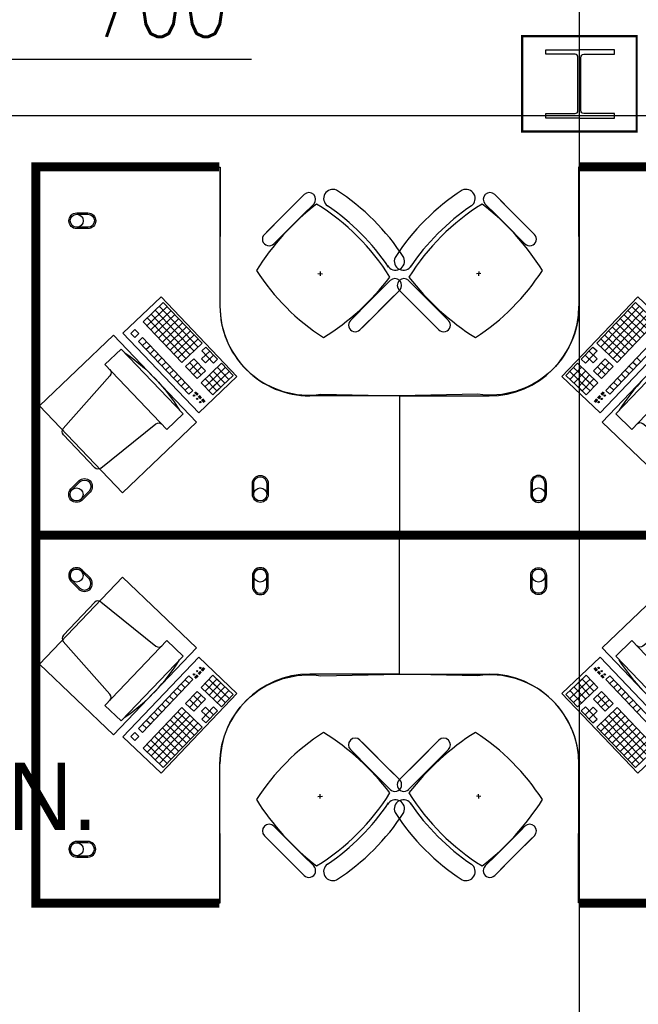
# Model space of a CAD drawing. Header units: millimetres. Extents: x -312551 to 250764, y -35891 to 59426.
# Tile 112 of 256: x -107305 to -104547, y 32251 to 36638. Entities that reach past the tile are written whole.
import ezdxf

# ---------------------------------------------------------------- set-up
doc = ezdxf.new("R2010")
doc.units = ezdxf.units.MM
doc.header["$LTSCALE"] = 2.5
for name, color, linetype in [('FO-00 - FURN$0$FURNITURE', 22, 'Continuous'), ('FO-00 - FURN$0$SP-01$0$FIT-OUT$0$FURNITURE', 22, 'Continuous'), ('NF ARCH', 4, 'Continuous'), ('NF-AS BUILT', 7, 'Continuous'), ('NF-GRIDS', 252, 'Continuous'), ('NF-SPAN', 150, 'Continuous'), ('NF-Steel columns', 6, 'Continuous'), ('NF-TEXT', 1, 'Continuous')]:
    doc.layers.add(name, color=color, linetype=linetype)
doc.styles.add('ROMANS', font='romans.shx', dxfattribs={"width": 0.8})
doc.dimstyles.new('100NFDIM', dxfattribs={"dimscale": 100, "dimtxt": 3, "dimasz": 3, "dimexe": 1, "dimexo": 1, "dimgap": 1, "dimtad": 1, "dimdec": 0, "dimdsep": 46, "dimtxsty": 'ROMANS', "dimcen": 3, "dimclrd": 4, "dimclre": 4, "dimclrt": 1, "dimaunit": 1, "dimadec": 0, "dimazin": 0, "dimtfac": 1, "dimtdec": 0, "dimtmove": 0, "dimatfit": 3, "dimfxl": 0, "dimtolj": 1, "dimarcsym": 0})

# ---------------------------------------------------------------- blocks, each defined once
blk = doc.blocks.new('305')
at = {"layer": 'NF-Steel columns', "color": 2, "linetype": 'Continuous'}
for points in [[(0, -152.5), (-156, -152.5), (-156, -132), (-19.2, -132, 0.414214), (-6.5, -119.3), (-6.5, 119.3, 0.414214), (-19.2, 132), (-156, 132), (-156, 152.5), (0, 152.5)], [(0, -152.5), (149, -152.5), (149, -132), (19.2, -132, -0.414214), (6.5, -119.3), (6.5, 119.3, -0.414214), (19.2, 132), (149, 132), (149, 152.5), (0, 152.5)]]:
    blk.add_lwpolyline(points, format="xyb", dxfattribs=at)
blk = doc.blocks.new('FO-00 - FURN$0$SP-01$0$FIT-OUT$0$PC')
at = {"layer": 'FO-00 - FURN$0$SP-01$0$FIT-OUT$0$FURNITURE', "linetype": 'Continuous'}
for p, q in [((241.8, -93.1), (98, -236.8)), ((268.8, -92), (509.4, -294.6)), ((96.9, -263.9), (299.5, -504.5))]:
    blk.add_line(p, q, dxfattribs=at)
blk.add_lwpolyline([(276, -553.9), (346.7, -624.6), (629.5, -341.8), (558.8, -271)], close=True, dxfattribs=at)
for centre, radius, start, end in [((255.9, -107.2), 20, 49.8991, 135), ((112.2, -251), 20, 135, 220.1009), ((522.3, -279.3), 20, 229.8991, 315), ((-109.9, 114.8), 864, 303.1779, 326.8221), ((284.2, -517.4), 20, 315, 40.1009)]:
    blk.add_arc(centre, radius, start, end, dxfattribs=at)
blk = doc.blocks.new('DESK-6')
at = {"layer": 'FO-00 - FURN$0$FURNITURE', "extrusion": (-6.58823e-06, 1.6454e-07, 1)}
blk.add_line((101306.4, 36352.5, 0), (101876.4, 36352.4, 0), dxfattribs=at)
at = {"layer": 'FO-00 - FURN$0$FURNITURE'}
for p, q in [((101875.3, 36333.4, 0), (101875.3, 35733.4, 0)), ((103475.3, 36333.4, 0), (103475.3, 35733.4, 0)), ((102083.2, 36062.8, 0), (102224.7, 36204.2, 0)), ((102250.7, 36230.2, 0), (102162.1, 36141.6, 0)), ((103099.9, 36230.2, 0), (103188.5, 36141.6, 0)), ((103267.3, 36062.8, 0), (103125.9, 36204.2, 0)), ((102125.7, 36020.3, 0), (102267.1, 36161.8, 0)), ((102293.1, 36187.8, 0), (102204.5, 36099.2, 0)), ((102354.7, 36179.9, 0), (102354.6, 36179.7, 0)), ((102995.9, 36179.9, 0), (102996, 36179.7, 0)), ((103057.4, 36187.8, 0), (103146, 36099.2, 0)), ((103224.9, 36020.3, 0), (103083.5, 36161.8, 0)), ((102073.5, 36053, 0), (102162.1, 36141.6, 0)), ((103277.1, 36053, 0), (103188.5, 36141.6, 0)), ((102115.9, 36010.6, 0), (102204.5, 36099.2, 0)), ((103234.6, 36010.6, 0), (103146, 36099.2, 0)), ((102321.6, 35887.8, 0), (102322.6, 35867.9, 0)), ((103028.9, 35887.8, 0), (103027.9, 35867.9, 0)), ((102312.2, 35878.4, 0), (102332.1, 35877.4, 0)), ((102634.1, 35846.9, 0), (102545.5, 35758.3, 0)), ((102716.5, 35846.9, 0), (102805.1, 35758.3, 0)), ((103038.4, 35878.4, 0), (103018.4, 35877.4, 0)), ((102676.5, 35804.4, 0), (102587.9, 35715.8, 0)), ((102674.1, 35804.4, 0), (102762.7, 35715.8, 0)), ((101612.9, 35774.7, 0), (101442.9, 35612.5, 0)), ((101612.9, 35774.7, 0), (101442.9, 35612.5, 0)), ((101612.9, 35774.7, 0), (101442.9, 35612.5, 0)), ((101951.2, 35420.2, 0), (101612.9, 35774.7, 0)), ((102456.9, 35669.7, 0), (102545.5, 35758.3, 0)), ((102509, 35637, 0), (102650.5, 35778.4, 0)), ((102841.5, 35637, 0), (102700.1, 35778.4, 0)), ((102893.7, 35669.7, 0), (102805.1, 35758.3, 0)), ((103399.4, 35420.2, 0), (103737.7, 35774.7, 0)), ((103737.7, 35774.7, 0), (103907.7, 35612.5, 0)), ((103737.7, 35774.7, 0), (103907.7, 35612.5, 0)), ((103737.7, 35774.7, 0), (103907.7, 35612.5, 0)), ((101622.9, 35749.7, 0), (101532.5, 35663.4, 0)), ((101622.9, 35749.7, 0), (101532.5, 35663.4, 0)), ((101622.9, 35749.7, 0), (101532.5, 35663.4, 0)), ((101640.2, 35731.6, 0), (101549.7, 35645.3, 0)), ((101657.4, 35713.5, 0), (101567, 35627.2, 0)), ((101586.7, 35715.2, 0), (101759.3, 35534.3, 0)), ((101604.8, 35732.4, 0), (101777.4, 35551.6, 0)), ((101622.9, 35749.7, 0), (101795.5, 35568.8, 0)), ((102499.3, 35627.2, 0), (102587.9, 35715.8, 0)), ((102851.3, 35627.2, 0), (102762.7, 35715.8, 0)), ((103727.7, 35749.7, 0), (103555.1, 35568.8, 0)), ((103745.8, 35732.4, 0), (103573.2, 35551.6, 0)), ((103763.8, 35715.2, 0), (103591.3, 35534.3, 0)), ((103693.2, 35713.5, 0), (103783.6, 35627.2, 0)), ((103710.4, 35731.6, 0), (103800.8, 35645.3, 0)), ((103727.7, 35749.7, 0), (103818.1, 35663.4, 0)), ((103727.7, 35749.7, 0), (103818.1, 35663.4, 0)), ((103727.7, 35749.7, 0), (103818.1, 35663.4, 0)), ((101550.6, 35680.7, 0), (101723.1, 35499.8, 0)), ((101568.6, 35697.9, 0), (101741.2, 35517.1, 0)), ((101674.7, 35695.4, 0), (101584.2, 35609.2, 0)), ((101691.9, 35677.4, 0), (101601.5, 35591.1, 0)), ((103781.9, 35697.9, 0), (103609.3, 35517.1, 0)), ((103800, 35680.7, 0), (103627.4, 35499.8, 0)), ((103658.6, 35677.4, 0), (103749.1, 35591.1, 0)), ((103675.9, 35695.4, 0), (103766.3, 35609.2, 0)), ((101496.3, 35628.9, 0), (101478.2, 35611.6, 0)), ((101496.3, 35628.9, 0), (101478.2, 35611.6, 0)), ((101496.3, 35628.9, 0), (101478.2, 35611.6, 0)), ((101496.3, 35628.9, 0), (101513.6, 35610.8, 0)), ((101532.5, 35663.4, 0), (101705.1, 35482.5, 0)), ((101709.2, 35659.3, 0), (101618.8, 35573, 0)), ((101726.5, 35641.2, 0), (101636, 35554.9, 0)), ((101743.7, 35623.1, 0), (101653.3, 35536.8, 0)), ((103606.9, 35623.1, 0), (103697.3, 35536.8, 0)), ((103624.1, 35641.2, 0), (103714.6, 35554.9, 0)), ((103641.4, 35659.3, 0), (103731.8, 35573, 0)), ((103818.1, 35663.4, 0), (103645.5, 35482.5, 0)), ((101442.9, 35612.5, 0), (101781.1, 35258, 0)), ((101478.2, 35611.6, 0), (101495.5, 35593.5, 0)), ((101513.6, 35610.8, 0), (101495.5, 35593.5, 0)), ((101530.8, 35592.7, 0), (101512.7, 35575.5, 0)), ((101530.8, 35592.7, 0), (101755.2, 35357.6, 0)), ((101761, 35605, 0), (101670.5, 35518.7, 0)), ((101778.2, 35586.9, 0), (101687.8, 35500.6, 0)), ((103907.7, 35612.5, 0), (103569.4, 35258, 0)), ((103572.3, 35586.9, 0), (103662.8, 35500.6, 0)), ((103589.6, 35605, 0), (103680, 35518.7, 0)), ((103819.8, 35592.7, 0), (103595.4, 35357.6, 0)), ((101512.7, 35575.5, 0), (101737.1, 35340.3, 0)), ((101548.1, 35574.6, 0), (101530, 35557.4, 0)), ((101565.3, 35556.5, 0), (101547.2, 35539.3, 0)), ((101582.6, 35538.5, 0), (101564.5, 35521.2, 0)), ((101795.5, 35568.8, 0), (101705.1, 35482.5, 0)), ((101812.8, 35550.8, 0), (101794.7, 35533.5, 0)), ((101794.7, 35533.5, 0), (101846.4, 35479.2, 0)), ((101812.8, 35550.8, 0), (101864.5, 35496.5, 0)), ((103537.8, 35550.8, 0), (103486, 35496.5, 0)), ((103555.9, 35533.5, 0), (103504.1, 35479.2, 0)), ((103537.8, 35550.8, 0), (103555.9, 35533.5, 0)), ((103555.1, 35568.8, 0), (103645.5, 35482.5, 0)), ((103837.8, 35575.5, 0), (103613.5, 35340.3, 0)), ((101599.9, 35520.4, 0), (101581.8, 35503.1, 0)), ((101617.1, 35502.3, 0), (101599, 35485, 0)), ((101758.5, 35499, 0), (101722.3, 35464.5, 0)), ((101758.5, 35499, 0), (101810.3, 35444.7, 0)), ((101830, 35532.7, 0), (101793.8, 35498.2, 0)), ((101793.8, 35498.2, 0), (101811.1, 35480.1, 0)), ((101847.3, 35514.6, 0), (101811.1, 35480.1, 0)), ((101864.5, 35496.5, 0), (101846.4, 35479.2, 0)), ((103486, 35496.5, 0), (103504.1, 35479.2, 0)), ((103503.3, 35514.6, 0), (103539.5, 35480.1, 0)), ((103520.6, 35532.7, 0), (103556.7, 35498.2, 0)), ((103556.7, 35498.2, 0), (103539.5, 35480.1, 0)), ((103592.1, 35499, 0), (103540.3, 35444.7, 0)), ((103592.1, 35499, 0), (103628.3, 35464.5, 0)), ((103733.5, 35502.3, 0), (103751.6, 35485, 0)), ((101634.4, 35484.2, 0), (101616.3, 35466.9, 0)), ((101651.6, 35466.1, 0), (101633.5, 35448.9, 0)), ((101668.9, 35448, 0), (101650.8, 35430.8, 0)), ((101722.3, 35464.5, 0), (101774.1, 35410.2, 0)), ((101775.8, 35480.9, 0), (101739.6, 35446.4, 0)), ((101740.4, 35481.7, 0), (101792.2, 35427.5, 0)), ((101793, 35462.8, 0), (101756.8, 35428.3, 0)), ((101881.8, 35478.4, 0), (101791.4, 35392.1, 0)), ((101899, 35460.3, 0), (101826.7, 35391.3, 0)), ((101863.7, 35461.2, 0), (101915.5, 35406.9, 0)), ((101881.8, 35478.4, 0), (101933.6, 35424.2, 0)), ((103468.8, 35478.4, 0), (103417, 35424.2, 0)), ((103486.9, 35461.2, 0), (103435.1, 35406.9, 0)), ((103451.5, 35460.3, 0), (103523.9, 35391.3, 0)), ((103468.8, 35478.4, 0), (103559.2, 35392.1, 0)), ((103557.6, 35462.8, 0), (103593.7, 35428.3, 0)), ((103610.2, 35481.7, 0), (103558.4, 35427.5, 0)), ((103574.8, 35480.9, 0), (103611, 35446.4, 0)), ((103628.3, 35464.5, 0), (103576.5, 35410.2, 0)), ((103681.7, 35448, 0), (103699.8, 35430.8, 0)), ((103698.9, 35466.1, 0), (103717, 35448.9, 0)), ((103716.2, 35484.2, 0), (103734.3, 35466.9, 0)), ((101686.1, 35429.9, 0), (101668.1, 35412.7, 0)), ((101703.4, 35411.9, 0), (101685.3, 35394.6, 0)), ((101810.3, 35444.7, 0), (101774.1, 35410.2, 0)), ((101781.1, 35258, 0), (101951.2, 35420.2, 0)), ((101844.8, 35408.5, 0), (101808.6, 35374, 0)), ((101809.4, 35409.4, 0), (101861.2, 35355.1, 0)), ((101809.4, 35409.4, 0), (101861.2, 35355.1, 0)), ((101827.5, 35426.6, 0), (101879.3, 35372.4, 0)), ((101827.5, 35426.6, 0), (101879.3, 35372.4, 0)), ((101916.3, 35442.2, 0), (101844, 35373.2, 0)), ((101845.6, 35443.9, 0), (101897.4, 35389.6, 0)), ((101933.6, 35424.2, 0), (101861.2, 35355.1, 0)), ((103569.4, 35258, 0), (103399.4, 35420.2, 0)), ((103417, 35424.2, 0), (103489.4, 35355.1, 0)), ((103434.3, 35442.2, 0), (103506.6, 35373.2, 0)), ((103505, 35443.9, 0), (103453.2, 35389.6, 0)), ((103523, 35426.6, 0), (103471.3, 35372.4, 0)), ((103523, 35426.6, 0), (103471.3, 35372.4, 0)), ((103541.1, 35409.4, 0), (103489.4, 35355.1, 0)), ((103541.1, 35409.4, 0), (103489.4, 35355.1, 0)), ((103505.8, 35408.5, 0), (103542, 35374, 0)), ((103540.3, 35444.7, 0), (103576.5, 35410.2, 0)), ((103647.2, 35411.9, 0), (103665.3, 35394.6, 0)), ((103664.4, 35429.9, 0), (103682.5, 35412.7, 0)), ((101720.7, 35393.8, 0), (101702.6, 35376.5, 0)), ((101737.9, 35375.7, 0), (101719.8, 35358.4, 0)), ((101791.4, 35392.1, 0), (101843.1, 35337.9, 0)), ((101862, 35390.5, 0), (101825.9, 35355.9, 0)), ((101879.3, 35372.4, 0), (101843.1, 35337.9, 0)), ((103471.3, 35372.4, 0), (103507.4, 35337.9, 0)), ((103488.5, 35390.5, 0), (103524.7, 35355.9, 0)), ((103559.2, 35392.1, 0), (103507.4, 35337.9, 0)), ((103612.7, 35375.7, 0), (103630.7, 35358.4, 0)), ((103629.9, 35393.8, 0), (103648, 35376.5, 0)), ((101755.2, 35357.6, 0), (101737.1, 35340.3, 0)), ((101762.5, 35347.8, 0), (101773.5, 35336.2, 0)), ((101763.9, 35349.1, 0), (101774.9, 35337.6, 0)), ((101765.4, 35350.5, 0), (101776.4, 35339, 0)), ((101766.8, 35351.9, 0), (101777.8, 35340.4, 0)), ((101778.5, 35330.7, 0), (101788.1, 35320.6, 0)), ((101779.9, 35332.1, 0), (101789.5, 35322, 0)), ((101781.4, 35333.4, 0), (101791, 35323.4, 0)), ((101782.8, 35334.8, 0), (101792.4, 35324.8, 0)), ((101793.1, 35315.4, 0), (101803.5, 35304.4, 0)), ((101794.5, 35316.8, 0), (101805, 35305.8, 0)), ((101796, 35318.1, 0), (101806.4, 35307.2, 0)), ((101797.4, 35319.5, 0), (101807.9, 35308.6, 0)), ((102675.3, 35333.4, 0), (102275.3, 35333.4, 0)), ((102675.3, 35333.4, 0), (103075.3, 35333.4, 0)), ((103553.2, 35319.5, 0), (103542.7, 35308.6, 0)), ((103554.6, 35318.1, 0), (103544.2, 35307.2, 0)), ((103556.1, 35316.8, 0), (103545.6, 35305.8, 0)), ((103557.5, 35315.4, 0), (103547, 35304.4, 0)), ((103567.8, 35334.8, 0), (103558.2, 35324.8, 0)), ((103569.2, 35333.4, 0), (103559.6, 35323.4, 0)), ((103570.7, 35332.1, 0), (103561.1, 35322, 0)), ((103572.1, 35330.7, 0), (103562.5, 35320.6, 0)), ((103583.7, 35351.9, 0), (103572.7, 35340.4, 0)), ((103585.2, 35350.5, 0), (103574.2, 35339, 0)), ((103586.6, 35349.1, 0), (103575.6, 35337.6, 0)), ((103588.1, 35347.8, 0), (103577.1, 35336.2, 0)), ((103595.4, 35357.6, 0), (103613.5, 35340.3, 0)), ((101442.9, 33814.4, 0), (101781.1, 34168.9, 0)), ((101781.1, 34168.9, 0), (101951.2, 34006.6, 0)), ((103569.4, 34168.9, 0), (103399.4, 34006.6, 0)), ((103907.7, 33814.4, 0), (103569.4, 34168.9, 0)), ((101512.7, 33851.4, 0), (101737.1, 34086.5, 0)), ((101755.2, 34069.2, 0), (101737.1, 34086.5, 0)), ((101762.5, 34079.1, 0), (101773.5, 34090.6, 0)), ((101763.9, 34077.7, 0), (101774.9, 34089.2, 0)), ((101765.4, 34076.3, 0), (101776.4, 34087.9, 0)), ((101766.8, 34074.9, 0), (101777.8, 34086.5, 0)), ((101778.5, 34096.2, 0), (101788.1, 34106.2, 0)), ((101779.9, 34094.8, 0), (101789.5, 34104.8, 0)), ((101781.4, 34093.4, 0), (101791, 34103.5, 0)), ((101782.8, 34092, 0), (101792.4, 34102.1, 0)), ((101791.4, 34034.7, 0), (101843.1, 34089, 0)), ((101793.1, 34111.5, 0), (101803.5, 34122.4, 0)), ((101794.5, 34110.1, 0), (101805, 34121, 0)), ((101796, 34108.7, 0), (101806.4, 34119.7, 0)), ((101797.4, 34107.3, 0), (101807.9, 34118.3, 0)), ((101879.3, 34054.5, 0), (101843.1, 34089, 0)), ((102675.3, 34093.4, 0), (102275.3, 34093.4, 0)), ((102675.3, 34093.4, 0), (103075.3, 34093.4, 0)), ((103471.3, 34054.5, 0), (103507.4, 34089, 0)), ((103559.2, 34034.7, 0), (103507.4, 34089, 0)), ((103553.2, 34107.3, 0), (103542.7, 34118.3, 0)), ((103554.6, 34108.7, 0), (103544.2, 34119.7, 0)), ((103556.1, 34110.1, 0), (103545.6, 34121, 0)), ((103557.5, 34111.5, 0), (103547, 34122.4, 0)), ((103567.8, 34092, 0), (103558.2, 34102.1, 0)), ((103569.2, 34093.4, 0), (103559.6, 34103.5, 0)), ((103570.7, 34094.8, 0), (103561.1, 34104.8, 0)), ((103572.1, 34096.2, 0), (103562.5, 34106.2, 0)), ((103583.7, 34074.9, 0), (103572.7, 34086.5, 0)), ((103585.2, 34076.3, 0), (103574.2, 34087.9, 0)), ((103586.6, 34077.7, 0), (103575.6, 34089.2, 0)), ((103588.1, 34079.1, 0), (103577.1, 34090.6, 0)), ((103595.4, 34069.2, 0), (103613.5, 34086.5, 0)), ((103837.8, 33851.4, 0), (103613.5, 34086.5, 0)), ((101530.8, 33834.1, 0), (101755.2, 34069.2, 0)), ((101720.7, 34033.1, 0), (101702.6, 34050.3, 0)), ((101737.9, 34051.2, 0), (101719.8, 34068.4, 0)), ((101844.8, 34018.3, 0), (101808.6, 34052.8, 0)), ((101809.4, 34017.5, 0), (101861.2, 34071.7, 0)), ((101809.4, 34017.5, 0), (101861.2, 34071.7, 0)), ((101862, 34036.4, 0), (101825.9, 34070.9, 0)), ((101827.5, 34000.2, 0), (101879.3, 34054.5, 0)), ((101827.5, 34000.2, 0), (101879.3, 34054.5, 0)), ((101916.3, 33984.6, 0), (101844, 34053.6, 0)), ((101933.6, 34002.7, 0), (101861.2, 34071.7, 0)), ((103417, 34002.7, 0), (103489.4, 34071.7, 0)), ((103434.3, 33984.6, 0), (103506.6, 34053.6, 0)), ((103523, 34000.2, 0), (103471.3, 34054.5, 0)), ((103523, 34000.2, 0), (103471.3, 34054.5, 0)), ((103488.5, 34036.4, 0), (103524.7, 34070.9, 0)), ((103541.1, 34017.5, 0), (103489.4, 34071.7, 0)), ((103541.1, 34017.5, 0), (103489.4, 34071.7, 0)), ((103505.8, 34018.3, 0), (103542, 34052.8, 0)), ((103819.8, 33834.1, 0), (103595.4, 34069.2, 0)), ((103612.7, 34051.2, 0), (103630.7, 34068.4, 0)), ((103629.9, 34033.1, 0), (103648, 34050.3, 0)), ((101951.2, 34006.6, 0), (101612.9, 33652.1, 0)), ((101686.1, 33996.9, 0), (101668.1, 34014.2, 0)), ((101703.4, 34015, 0), (101685.3, 34032.2, 0)), ((101722.3, 33962.4, 0), (101774.1, 34016.6, 0)), ((101740.4, 33945.1, 0), (101792.2, 33999.4, 0)), ((101793, 33964, 0), (101756.8, 33998.6, 0)), ((101810.3, 33982.1, 0), (101774.1, 34016.6, 0)), ((101881.8, 33948.4, 0), (101791.4, 34034.7, 0)), ((101899, 33966.5, 0), (101826.7, 34035.6, 0)), ((101845.6, 33983, 0), (101897.4, 34037.2, 0)), ((101863.7, 33965.7, 0), (101915.5, 34020, 0)), ((101881.8, 33948.4, 0), (101933.6, 34002.7, 0)), ((103399.4, 34006.6, 0), (103737.7, 33652.1, 0)), ((103468.8, 33948.4, 0), (103417, 34002.7, 0)), ((103486.9, 33965.7, 0), (103435.1, 34020, 0)), ((103451.5, 33966.5, 0), (103523.9, 34035.6, 0)), ((103505, 33983, 0), (103453.2, 34037.2, 0)), ((103468.8, 33948.4, 0), (103559.2, 34034.7, 0)), ((103540.3, 33982.1, 0), (103576.5, 34016.6, 0)), ((103557.6, 33964, 0), (103593.7, 33998.6, 0)), ((103610.2, 33945.1, 0), (103558.4, 33999.4, 0)), ((103628.3, 33962.4, 0), (103576.5, 34016.6, 0)), ((103647.2, 34015, 0), (103665.3, 34032.2, 0)), ((103664.4, 33996.9, 0), (103682.5, 34014.2, 0)), ((101634.4, 33942.6, 0), (101616.3, 33959.9, 0)), ((101651.6, 33960.7, 0), (101633.5, 33978, 0)), ((101668.9, 33978.8, 0), (101650.8, 33996.1, 0)), ((101758.5, 33927.9, 0), (101722.3, 33962.4, 0)), ((101775.8, 33946, 0), (101739.6, 33980.5, 0)), ((101758.5, 33927.9, 0), (101810.3, 33982.1, 0)), ((103592.1, 33927.9, 0), (103540.3, 33982.1, 0)), ((103574.8, 33946, 0), (103611, 33980.5, 0)), ((103592.1, 33927.9, 0), (103628.3, 33962.4, 0)), ((103681.7, 33978.8, 0), (103699.8, 33996.1, 0)), ((103698.9, 33960.7, 0), (103717, 33978, 0)), ((103716.2, 33942.6, 0), (103734.3, 33959.9, 0)), ((101532.5, 33763.4, 0), (101705.1, 33944.3, 0)), ((101550.6, 33746.2, 0), (101723.1, 33927, 0)), ((101599.9, 33906.5, 0), (101581.8, 33923.7, 0)), ((101617.1, 33924.6, 0), (101599, 33941.8, 0)), ((101778.2, 33839.9, 0), (101687.8, 33926.2, 0)), ((101795.5, 33858, 0), (101705.1, 33944.3, 0)), ((101793.8, 33928.7, 0), (101811.1, 33946.8, 0)), ((101830, 33894.2, 0), (101793.8, 33928.7, 0)), ((101794.7, 33893.3, 0), (101846.4, 33947.6, 0)), ((101847.3, 33912.3, 0), (101811.1, 33946.8, 0)), ((101812.8, 33876.1, 0), (101864.5, 33930.3, 0)), ((101864.5, 33930.3, 0), (101846.4, 33947.6, 0)), ((103486, 33930.3, 0), (103504.1, 33947.6, 0)), ((103537.8, 33876.1, 0), (103486, 33930.3, 0)), ((103503.3, 33912.3, 0), (103539.5, 33946.8, 0)), ((103555.9, 33893.3, 0), (103504.1, 33947.6, 0)), ((103520.6, 33894.2, 0), (103556.7, 33928.7, 0)), ((103556.7, 33928.7, 0), (103539.5, 33946.8, 0)), ((103555.1, 33858, 0), (103645.5, 33944.3, 0)), ((103572.3, 33839.9, 0), (103662.8, 33926.2, 0)), ((103800, 33746.2, 0), (103627.4, 33927, 0)), ((103818.1, 33763.4, 0), (103645.5, 33944.3, 0)), ((103733.5, 33924.6, 0), (103751.6, 33941.8, 0)), ((101548.1, 33852.2, 0), (101530, 33869.5, 0)), ((101565.3, 33870.3, 0), (101547.2, 33887.6, 0)), ((101582.6, 33888.4, 0), (101564.5, 33905.6, 0)), ((101568.6, 33728.9, 0), (101741.2, 33909.8, 0)), ((101586.7, 33711.7, 0), (101759.3, 33892.5, 0)), ((101604.8, 33694.4, 0), (101777.4, 33875.3, 0)), ((101726.5, 33785.7, 0), (101636, 33872, 0)), ((101743.7, 33803.7, 0), (101653.3, 33890, 0)), ((101761, 33821.8, 0), (101670.5, 33908.1, 0)), ((101812.8, 33876.1, 0), (101794.7, 33893.3, 0)), ((103537.8, 33876.1, 0), (103555.9, 33893.3, 0)), ((103745.8, 33694.4, 0), (103573.2, 33875.3, 0)), ((103589.6, 33821.8, 0), (103680, 33908.1, 0)), ((103763.8, 33711.7, 0), (103591.3, 33892.5, 0)), ((103606.9, 33803.7, 0), (103697.3, 33890, 0)), ((103781.9, 33728.9, 0), (103609.3, 33909.8, 0)), ((103624.1, 33785.7, 0), (103714.6, 33872, 0)), ((101478.2, 33815.2, 0), (101495.5, 33833.3, 0)), ((101513.6, 33816, 0), (101495.5, 33833.3, 0)), ((101530.8, 33834.1, 0), (101512.7, 33851.4, 0)), ((101691.9, 33749.5, 0), (101601.5, 33835.8, 0)), ((101709.2, 33767.6, 0), (101618.8, 33853.9, 0)), ((101622.9, 33677.1, 0), (101795.5, 33858, 0)), ((103727.7, 33677.1, 0), (103555.1, 33858, 0)), ((103641.4, 33767.6, 0), (103731.8, 33853.9, 0)), ((103658.6, 33749.5, 0), (103749.1, 33835.8, 0)), ((101612.9, 33652.1, 0), (101442.9, 33814.4, 0)), ((101612.9, 33652.1, 0), (101442.9, 33814.4, 0)), ((101612.9, 33652.1, 0), (101442.9, 33814.4, 0)), ((101496.3, 33798, 0), (101478.2, 33815.2, 0)), ((101496.3, 33798, 0), (101478.2, 33815.2, 0)), ((101496.3, 33798, 0), (101478.2, 33815.2, 0)), ((101496.3, 33798, 0), (101513.6, 33816, 0)), ((101640.2, 33695.2, 0), (101549.7, 33781.5, 0)), ((101657.4, 33713.3, 0), (101567, 33799.6, 0)), ((101674.7, 33731.4, 0), (101584.2, 33817.7, 0)), ((102499.3, 33799.6, 0), (102587.9, 33711, 0)), ((102509, 33789.9, 0), (102650.5, 33648.5, 0)), ((102841.5, 33789.9, 0), (102700.1, 33648.5, 0)), ((102851.3, 33799.6, 0), (102762.7, 33711, 0)), ((103675.9, 33731.4, 0), (103766.3, 33817.7, 0)), ((103693.2, 33713.3, 0), (103783.6, 33799.6, 0)), ((103710.4, 33695.2, 0), (103800.8, 33781.5, 0)), ((103737.7, 33652.1, 0), (103907.7, 33814.4, 0)), ((103737.7, 33652.1, 0), (103907.7, 33814.4, 0)), ((103737.7, 33652.1, 0), (103907.7, 33814.4, 0)), ((101622.9, 33677.1, 0), (101532.5, 33763.4, 0)), ((101622.9, 33677.1, 0), (101532.5, 33763.4, 0)), ((101622.9, 33677.1, 0), (101532.5, 33763.4, 0)), ((102456.9, 33757.2, 0), (102545.5, 33668.6, 0)), ((102893.7, 33757.2, 0), (102805.1, 33668.6, 0)), ((103727.7, 33677.1, 0), (103818.1, 33763.4, 0)), ((103727.7, 33677.1, 0), (103818.1, 33763.4, 0)), ((103727.7, 33677.1, 0), (103818.1, 33763.4, 0)), ((101875.3, 33093.4, 0), (101875.3, 33693.4, 0)), ((102676.5, 33622.4, 0), (102587.9, 33711, 0)), ((102674.1, 33622.4, 0), (102762.7, 33711, 0)), ((103475.3, 33093.4, 0), (103475.3, 33693.4, 0)), ((102634.1, 33580, 0), (102545.5, 33668.6, 0)), ((102716.5, 33580, 0), (102805.1, 33668.6, 0)), ((102312.2, 33548.5, 0), (102332.1, 33549.5, 0)), ((102321.6, 33539, 0), (102322.6, 33559, 0)), ((103038.4, 33548.5, 0), (103018.4, 33549.5, 0)), ((103028.9, 33539, 0), (103027.9, 33559, 0)), ((102115.9, 33416.2, 0), (102204.5, 33327.6, 0)), ((102125.7, 33406.5, 0), (102267.1, 33265.1, 0)), ((103224.9, 33406.5, 0), (103083.5, 33265.1, 0)), ((103234.6, 33416.2, 0), (103146, 33327.6, 0)), ((102073.5, 33373.8, 0), (102162.1, 33285.2, 0)), ((102083.2, 33364.1, 0), (102224.7, 33222.7, 0)), ((103267.3, 33364.1, 0), (103125.9, 33222.7, 0)), ((103277.1, 33373.8, 0), (103188.5, 33285.2, 0)), ((102293.1, 33239, 0), (102204.5, 33327.6, 0)), ((103057.4, 33239, 0), (103146, 33327.6, 0)), ((102250.7, 33196.6, 0), (102162.1, 33285.2, 0)), ((103099.9, 33196.6, 0), (103188.5, 33285.2, 0)), ((102354.7, 33247, 0), (102354.6, 33247.1, 0)), ((102995.9, 33247, 0), (102996, 33247.1, 0))]:
    blk.add_line(p, q, dxfattribs=at)
at = {"layer": 'FO-00 - FURN$0$FURNITURE', "extrusion": (6.58823e-06, 1.6454e-07, 1)}
blk.add_line((104044.2, 36352.5, 0), (103474.2, 36352.4, 0), dxfattribs=at)
at = {"layer": 'FO-00 - FURN$0$FURNITURE', "extrusion": (-6.58823e-06, -1.6454e-07, 1)}
blk.add_line((101306.4, 33074.4, 0), (101876.4, 33074.5, 0), dxfattribs=at)
at = {"layer": 'FO-00 - FURN$0$FURNITURE', "extrusion": (6.58823e-06, -1.6454e-07, 1)}
blk.add_line((104044.2, 33074.4, 0), (103474.2, 33074.5, 0), dxfattribs=at)
at = {"layer": 'FO-00 - FURN$0$FURNITURE', "const_width": 40, "elevation": 0}
for points in [[(102675.3, 34713.4), (101055.3, 34713.4), (101055.3, 36353.3), (101873.1, 36353.3)], [(102675.3, 34713.4), (104295.3, 34713.4), (104295.3, 36353.3), (103477.5, 36353.3)], [(102675.3, 34713.4), (101055.3, 34713.4), (101055.3, 33073.5), (101873.1, 33073.5)], [(102675.3, 34713.4), (104295.3, 34713.4), (104295.3, 33073.5), (103477.5, 33073.5)]]:
    blk.add_lwpolyline(points, dxfattribs=at)
at = {"layer": 'FO-00 - FURN$0$FURNITURE', "elevation": 0}
for points in [[(101876.5, 36352.5), (101875.3, 35733.4, 0.455459), (102325.2, 35340.4), (102675.3, 35333.4), (102675.3, 34713.4), (101055.3, 34713.4), (101055.3, 36353.3)], [(103474.1, 36352.5), (103475.3, 35733.4, -0.455459), (103025.3, 35340.4), (102675.3, 35333.4), (102675.3, 34713.4), (104295.3, 34713.4), (104295.3, 36353.3)], [(101287, 36148.4, -1), (101287, 36078.4), (101237, 36078.4, -1), (101237, 36148.4)], [(101287, 36142.4, -1), (101287, 36084.4), (101237, 36084.4, -1), (101237, 36142.4)], [(101246.8, 34954.3, -1), (101296.3, 34904.8), (101261, 34869.4, -1), (101211.5, 34918.9)], [(102020.3, 34944, -1), (102090.3, 34944), (102090.3, 34894, -1), (102020.3, 34894)], [(102026.3, 34944, -1), (102084.3, 34944), (102084.3, 34894, -1), (102026.3, 34894)], [(103330.3, 34944, 1), (103260.3, 34944), (103260.3, 34894, 1), (103330.3, 34894)], [(103324.3, 34944, 1), (103266.3, 34944), (103266.3, 34894, 1), (103324.3, 34894)], [(101251.1, 34950, -1), (101292.1, 34909), (101256.7, 34873.7, -1), (101215.7, 34914.7)], [(101876.5, 33074.4), (101875.3, 33693.4, -0.455459), (102325.2, 34086.5), (102675.3, 34093.4), (102675.3, 34713.4), (101055.3, 34713.4), (101055.3, 33073.5)], [(103474.1, 33074.4), (103475.3, 33693.4, 0.455459), (103025.3, 34086.5), (102675.3, 34093.4), (102675.3, 34713.4), (104295.3, 34713.4), (104295.3, 33073.5)], [(101246.8, 34472.6, 1), (101296.3, 34522.1), (101261, 34557.4, 1), (101211.5, 34507.9)], [(101251.1, 34476.8, 1), (101292.1, 34517.8), (101256.7, 34553.2, 1), (101215.7, 34512.2)], [(102020.3, 34482.8, 1), (102090.3, 34482.8), (102090.3, 34532.8, 1), (102020.3, 34532.8)], [(102026.3, 34482.8, 1), (102084.3, 34482.8), (102084.3, 34532.8, 1), (102026.3, 34532.8)], [(103330.3, 34482.8, -1), (103260.3, 34482.8), (103260.3, 34532.8, -1), (103330.3, 34532.8)], [(103324.3, 34482.8, -1), (103266.3, 34482.8), (103266.3, 34532.8, -1), (103324.3, 34532.8)], [(101287, 33278.4, 1), (101287, 33348.4), (101237, 33348.4, 1), (101237, 33278.4)], [(101287, 33284.4, 1), (101287, 33342.4), (101237, 33342.4, 1), (101237, 33284.4)]]:
    blk.add_lwpolyline(points, format="xyb", close=True, dxfattribs=at)
for points in [[(101401.4, 35603.9), (101771.4, 35216.2), (101441.5, 34901.3), (101071.5, 35289.1)], [(103949.2, 35603.9), (103579.2, 35216.2), (103909.1, 34901.3), (104279.1, 35289.1)], [(101401.4, 33822.9), (101771.4, 34210.7), (101441.5, 34525.5), (101071.5, 34137.7)], [(103949.2, 33822.9), (103579.2, 34210.7), (103909.1, 34525.5), (104279.1, 34137.7)]]:
    blk.add_lwpolyline(points, close=True, dxfattribs=at)
at = {"layer": 'FO-00 - FURN$0$FURNITURE'}
for centre, radius in [((101237, 36113.4, 0), 29), ((101760, 35334.5, 0), 3), ((101773.8, 35320, 0), 3), ((103576.8, 35320, 0), 3), ((103590.6, 35334.5, 0), 3), ((101787.6, 35305.6, 0), 3), ((103563, 35305.6, 0), 3), ((101236.2, 34894.2, 0), 29), ((102055.3, 34894, 0), 29), ((103295.3, 34894, 0), 29), ((101236.2, 34532.7, 0), 29), ((102055.3, 34532.8, 0), 29), ((103295.3, 34532.8, 0), 29), ((101760, 34092.3, 0), 3), ((101773.8, 34106.8, 0), 3), ((101787.6, 34121.3, 0), 3), ((103563, 34121.3, 0), 3), ((103576.8, 34106.8, 0), 3), ((103590.6, 34092.3, 0), 3), ((101237, 33313.4, 0), 29), ((101237, 33313.4, 0), 29)]:
    blk.add_circle(centre, radius, dxfattribs=at)
for centre, radius, start, end in [((102271.9, 36209, 0), 30, 314.9998, 134.9998), ((102378, 36212.9, 0), 40.4, 64.9316, 234.7902), ((101853.6, 35408.9, 0), 1000, 32.787, 57.2127), ((103496.9, 35408.9, 0), 1000, 122.7873, 147.213), ((102972.6, 36212.9, 0), 40.4, 305.2098, 115.0684), ((103078.7, 36209, 0), 30, 45.0002, 225.0002), ((102993.6, 35293.8, 0), 1127.4, 127.5543, 147.9396), ((101782.3, 35336, 0), 1000, 31.7413, 58.3896), ((101796.3, 35350.1, 0), 1000, 33.8556, 56.0633), ((103568.3, 35336, 0), 1000, 121.6104, 148.2587), ((103554.2, 35350.1, 0), 1000, 123.9367, 146.1444), ((102357, 35293.8, 0), 1127.4, 32.0604, 52.4457), ((102094.7, 36031.8, 0), 30, 134.9998, 314.9998), ((103255.9, 36031.8, 0), 30, 225.0002, 45.0002), ((102657.7, 35933.3, 0), 40.4, 208.0199, 25.068), ((102692.9, 35933.3, 0), 40.4, 154.932, 331.9801), ((102879.3, 36433, 0), 1000, 212.7338, 237.1325), ((102471.3, 36433, 0), 1000, 302.8675, 327.2662), ((101738.6, 36548.9, 0), 1127.4, 302.0344, 322.4724), ((102655.3, 35825.6, 0), 30, 314.9998, 134.9998), ((102695.3, 35825.6, 0), 30, 45.0002, 225.0002), ((103612, 36548.9, 0), 1127.4, 217.5276, 237.9656), ((102275.3, 35733.4, 0), 400, 179.9998, 269.9998), ((103075.3, 35733.4, 0), 400, 270.0002, 0.0002), ((102478.1, 35648.4, 0), 30, 134.9998, 314.9998), ((102872.5, 35648.4, 0), 30, 225.0002, 45.0002), ((102275.3, 33693.4, 0), 400, 90.0002, 180.0002), ((103075.3, 33693.4, 0), 400, 359.9998, 89.9998), ((102879.3, 32993.8, 0), 1000, 122.8675, 147.2662), ((101738.6, 32878, 0), 1127.4, 37.5276, 57.9656), ((103612, 32878, 0), 1127.4, 122.0344, 142.4724), ((102471.3, 32993.8, 0), 1000, 32.7338, 57.1325), ((102478.1, 33778.4, 0), 30, 45.0002, 225.0002), ((102872.5, 33778.4, 0), 30, 314.9998, 134.9998), ((102655.3, 33601.2, 0), 30, 225.0002, 45.0002), ((102695.3, 33601.2, 0), 30, 134.9998, 314.9998), ((101782.3, 34090.8, 0), 1000, 301.6104, 328.2587), ((103568.3, 34090.8, 0), 1000, 211.7413, 238.3896), ((102993.6, 34133, 0), 1127.4, 212.0604, 232.4457), ((101796.3, 34076.8, 0), 1000, 303.9367, 326.1444), ((102657.7, 33493.6, 0), 40.4, 334.932, 151.9801), ((102692.9, 33493.6, 0), 40.4, 28.0199, 205.068), ((103554.2, 34076.8, 0), 1000, 213.8556, 236.0633), ((102357, 34133, 0), 1127.4, 307.5543, 327.9396), ((101853.6, 34018, 0), 1000, 302.7873, 327.213), ((103496.9, 34018, 0), 1000, 212.787, 237.2127), ((102094.7, 33395, 0), 30, 45.0002, 225.0002), ((103255.9, 33395, 0), 30, 314.9998, 134.9998), ((102271.9, 33217.8, 0), 30, 225.0002, 45.0002), ((102378, 33213.9, 0), 40.4, 125.2098, 295.0684), ((102972.6, 33213.9, 0), 40.4, 244.9316, 54.7902), ((103078.7, 33217.8, 0), 30, 134.9998, 314.9998)]:
    blk.add_arc(centre, radius, start, end, dxfattribs=at)
at = {"layer": 'FO-00 - FURN$0$FURNITURE', "extrusion": (2.60602e-30, 6.3055e-29, -1), "zscale": -1, "rotation": 181.3405219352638}
blk.add_blockref('FO-00 - FURN$0$SP-01$0$FIT-OUT$0$PC', (-101073.9, 34925.8, 0), dxfattribs=at)
at = {"layer": 'FO-00 - FURN$0$FURNITURE', "extrusion": (-2.60602e-30, 6.3055e-29, -1), "xscale": -1, "zscale": -1, "rotation": 178.6594780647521}
blk.add_blockref('FO-00 - FURN$0$SP-01$0$FIT-OUT$0$PC', (-104276.7, 34925.8, 0), dxfattribs=at)
at = {"layer": 'FO-00 - FURN$0$FURNITURE', "extrusion": (2.60602e-30, -6.3055e-29, -1), "xscale": -1, "zscale": -1, "rotation": 358.6594780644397}
blk.add_blockref('FO-00 - FURN$0$SP-01$0$FIT-OUT$0$PC', (-101073.9, 34501.1, 0), dxfattribs=at)
at = {"layer": 'FO-00 - FURN$0$FURNITURE', "extrusion": (-2.60602e-30, -6.3055e-29, -1), "zscale": -1, "rotation": 1.340521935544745}
blk.add_blockref('FO-00 - FURN$0$SP-01$0$FIT-OUT$0$PC', (-104276.7, 34501.1, 0), dxfattribs=at)
blk = doc.blocks.new('*D259')
at = {"color": 4, "lineweight": -2, "ltscale": 500000}
for p, q in [((-108389, 36259.5), (-108389, 36562.4)), ((-107689, 36259.5), (-107689, 36562.4)), ((-108689, 36462.4), (-108989, 36462.4)), ((-108389, 36462.4), (-107689, 36462.4)), ((-107389, 36462.4), (-106271.9, 36462.4))]:
    blk.add_line(p, q, dxfattribs=at)
at = {"color": 4, "ltscale": 500000}
for points in [[(-108689, 36512.4), (-108689, 36412.4), (-108389, 36462.4)], [(-107389, 36512.4), (-107389, 36412.4), (-107689, 36462.4)]]:
    blk.add_solid(points, dxfattribs=at)
at = {"layer": 'Defpoints', "color": 0, "ltscale": 500000}
for p in [(-107689, 36462.4), (-108389, 36159.5), (-107689, 36159.5)]:
    blk.add_point(p, dxfattribs=at)
at = {"color": 1, "ltscale": 500000, "insert": (-106680.5, 36712.4), "char_height": 300, "attachment_point": 5, "style": 'ROMANS'}
blk.add_mtext('\\A1;700', dxfattribs=at)

msp = doc.modelspace()

# ---------------------------------------------------------------- linework, layer by layer
at = {"layer": 'NF-AS BUILT', "color": 8, "const_width": 10}
msp.add_lwpolyline([(-105065, 36564.4), (-104555, 36564.4), (-104555, 36139.4), (-105065, 36139.4)], close=True, dxfattribs=at)
at = {"layer": 'NF-GRIDS', "color": 8}
for p, q in [((-104810, -27784), (-104810, 58409.3)), ((-43443, 36209.5), (-123470.9, 36209.5))]:
    msp.add_line(p, q, dxfattribs=at)

# ---------------------------------------------------------------- block references
at = {"layer": 'NF ARCH', "color": 8}
msp.add_blockref('DESK-6', (-208287.5, -371.3, 0), dxfattribs=at)
at = {"layer": 'NF-SPAN', "color": 8, "xscale": -1}
msp.add_blockref('305', (-104810, 36351.9), dxfattribs=at)

# ---------------------------------------------------------------- texts
at = {"layer": 'NF-TEXT', "color": 8, "insert": (-108763.4, 33327.6), "char_height": 300, "width": 2089.638, "attachment_point": 1}
msp.add_mtext('TEA STN.', dxfattribs=at)

# ---------------------------------------------------------------- dimensions: what is measured, and where the dimension line sits
at = {"ltscale": 500000}
dim = msp.add_linear_dim(base=(-107689, 36462.4), p1=(-108389, 36159.5), p2=(-107689, 36159.5), dimstyle='100NFDIM', dxfattribs=at)
dim.commit()
dim.dimension.update_dxf_attribs({"geometry": '*D259', "text_midpoint": (-106680.5, 36712.4)})

doc.saveas('drawing.dxf')
